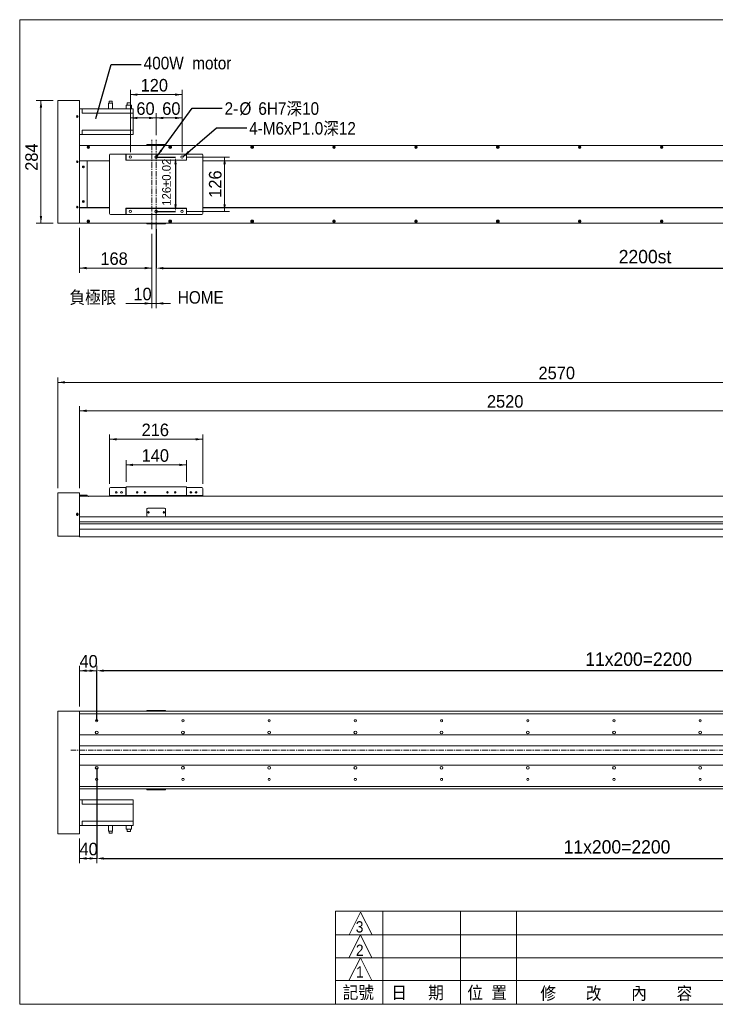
# Model space of a CAD drawing. Header units: millimetres. Extents: x 13 to 3253, y 11 to 2298.
# Tile 1 of 2: x 13 to 1627, y 15 to 2298. Entities that reach past the tile are written whole.
import ezdxf

# ---------------------------------------------------------------- set-up
doc = ezdxf.new("R2010")
doc.units = ezdxf.units.MM
doc.header["$PDSIZE"] = -1
doc.linetypes.add('CENTERX2', pattern=[20.32, 12.7, -2.54, 2.54, -2.54])
doc.layers.add('BORDER', color=7, linetype='Continuous', lineweight=0)
doc.styles.add('SLDTEXTSTYLE0', font='新細明體')
doc.styles.add('SLDTEXTSTYLE1', font='GOTHIC.TTF', dxfattribs={"width": 0.913})
doc.styles.get("Standard").update_dxf_attribs({"font": 'GOTHIC.TTF'})
doc.dimstyles.new('SLDDIMSTYLE0', dxfattribs={"dimtxt": 31.074761, "dimasz": 16.5, "dimexe": 0, "dimexo": 0.0625, "dimgap": 7.76869, "dimtad": 1, "dimtoh": 1, "dimdec": 3, "dimzin": 12, "dimdsep": 46, "dimtxsty": 'SLDTEXTSTYLE0', "dimsah": 1, "dimcen": 0.09, "dimadec": 0, "dimazin": 0, "dimtfac": 1, "dimtdec": 3, "dimtofl": 0, "dimtmove": 0, "dimatfit": 3, "dimfxl": 0, "dimtolj": 1, "dimtzin": 12, "dimarcsym": 0})
doc.dimstyles.new('SLDDIMSTYLE1', dxfattribs={"dimtxt": 5.5, "dimasz": 1.833333, "dimexe": 0, "dimexo": 0.0625, "dimgap": 1.375, "dimtad": 0, "dimtih": 1, "dimtoh": 1, "dimdec": 0, "dimzin": 0, "dimdsep": 46, "dimtxsty": 'Standard', "dimblk1": 'DOT', "dimblk2": 'DOT', "dimsah": 1, "dimcen": 0.09, "dimadec": 0, "dimazin": 0, "dimtfac": 1, "dimtdec": 0, "dimtofl": 0, "dimtmove": 0, "dimatfit": 3, "dimldrblk": 'DOT', "dimfxl": 0, "dimtolj": 1, "dimtzin": 0, "dimarcsym": 0})
doc.dimstyles.new('SLDDIMSTYLE2', dxfattribs={"dimtxt": 16.5, "dimasz": 16.5, "dimexe": 0, "dimexo": 0.0625, "dimgap": 4.125, "dimtad": 0, "dimtih": 1, "dimtoh": 1, "dimdec": 0, "dimzin": 0, "dimdsep": 46, "dimtxsty": 'Standard', "dimsah": 1, "dimcen": 0.09, "dimadec": 0, "dimazin": 0, "dimtfac": 1, "dimtdec": 0, "dimtofl": 0, "dimtmove": 0, "dimatfit": 3, "dimfxl": 0, "dimtolj": 1, "dimtzin": 0, "dimarcsym": 0})

# ---------------------------------------------------------------- blocks, each defined once
blk = doc.blocks.new('*D1')
at = {"layer": 'BORDER'}
for p, q in [((152, 1211.8), (152, 1402.2)), ((2672, 1204.7), (2672, 1402.2)), ((152, 1391.2), (2672, 1391.2))]:
    blk.add_line(p, q, dxfattribs=at)
for points in [[(152, 1391.2), (168.5, 1388.5), (168.5, 1394)], [(2672, 1391.2), (2655.5, 1394), (2655.5, 1388.5)]]:
    blk.add_solid(points, dxfattribs=at)
at = {"layer": 'BORDER', "insert": (1097.2, 1427.6), "char_height": 29.1, "attachment_point": 1, "style": 'SLDTEXTSTYLE0'}
blk.add_mtext('2520', dxfattribs=at)
blk = doc.blocks.new('*D2')
at = {"layer": 'BORDER'}
for p, q in [((102, 1211.8), (102, 1468.2)), ((2672, 1204.7), (2672, 1468.2)), ((102, 1457.2), (2672, 1457.2))]:
    blk.add_line(p, q, dxfattribs=at)
for points in [[(102, 1457.2), (118.5, 1454.5), (118.5, 1460)], [(2672, 1457.2), (2655.5, 1460), (2655.5, 1454.5)]]:
    blk.add_solid(points, dxfattribs=at)
at = {"layer": 'BORDER', "insert": (1216.8, 1493.6), "char_height": 29.1, "attachment_point": 1, "style": 'SLDTEXTSTYLE0'}
blk.add_mtext('2570', dxfattribs=at)
blk = doc.blocks.new('*D3')
at = {"layer": 'BORDER'}
for p, q in [((260, 1226.2), (260, 1276.9)), ((260, 1265.9), (400, 1265.9)), ((400, 1226.2), (400, 1276.9))]:
    blk.add_line(p, q, dxfattribs=at)
for points in [[(260, 1265.9), (276.5, 1263.1), (276.5, 1268.6)], [(400, 1265.9), (383.5, 1268.6), (383.5, 1263.1)]]:
    blk.add_solid(points, dxfattribs=at)
at = {"layer": 'BORDER', "insert": (296.1, 1302.2), "char_height": 29.1, "attachment_point": 1, "style": 'SLDTEXTSTYLE0'}
blk.add_mtext('140', dxfattribs=at)
blk = doc.blocks.new('*D4')
at = {"layer": 'BORDER'}
for p, q in [((222, 1222.2), (222, 1336.2)), ((222, 1325.2), (438, 1325.2)), ((438, 1222.2), (438, 1336.2))]:
    blk.add_line(p, q, dxfattribs=at)
for points in [[(222, 1325.2), (238.5, 1322.5), (238.5, 1328)], [(438, 1325.2), (421.5, 1328), (421.5, 1322.5)]]:
    blk.add_solid(points, dxfattribs=at)
at = {"layer": 'BORDER', "insert": (296.1, 1361.6), "char_height": 29.1, "attachment_point": 1, "style": 'SLDTEXTSTYLE0'}
blk.add_mtext('216', dxfattribs=at)
blk = doc.blocks.new('*D7')
at = {"layer": 'BORDER'}
for p, q in [((152, 1815.6), (152, 1711.3)), ((320, 1801.3), (320, 1711.3)), ((320, 1722.3), (152, 1722.3))]:
    blk.add_line(p, q, dxfattribs=at)
for points in [[(152, 1722.3), (168.5, 1719.5), (168.5, 1725)], [(320, 1722.3), (303.5, 1725), (303.5, 1719.5)]]:
    blk.add_solid(points, dxfattribs=at)
at = {"layer": 'BORDER', "insert": (200.5, 1758.6), "char_height": 29.1, "attachment_point": 1, "style": 'SLDTEXTSTYLE0'}
blk.add_mtext('168', dxfattribs=at)
blk = doc.blocks.new('*D8')
at = {"layer": 'BORDER'}
for p, q in [((320, 1801.3), (320, 1629.2)), ((330, 1801.5), (330, 1629.2)), ((320, 1640.2), (259.6, 1640.2)), ((330, 1640.2), (320, 1640.2)), ((330, 1640.2), (363, 1640.2))]:
    blk.add_line(p, q, dxfattribs=at)
for points in [[(320, 1640.2), (303.5, 1643), (303.5, 1637.5)], [(330, 1640.2), (346.5, 1637.5), (346.5, 1643)]]:
    blk.add_solid(points, dxfattribs=at)
at = {"layer": 'BORDER', "insert": (277.1, 1676.6), "char_height": 29.1, "attachment_point": 1, "style": 'SLDTEXTSTYLE0'}
blk.add_mtext('10', dxfattribs=at)
blk = doc.blocks.new('*D9')
at = {"layer": 'BORDER', "color": 0, "lineweight": -2}
for p, q in [((330, 1812.5), (330, 1722)), ((2530, 1812.2), (2530, 1722)), ((346.5, 1722), (2513.5, 1722))]:
    blk.add_line(p, q, dxfattribs=at)
at = {"layer": 'BORDER', "color": 0}
for points in [[(346.5, 1724.7), (346.5, 1719.2), (330, 1722)], [(2513.5, 1724.7), (2513.5, 1719.2), (2530, 1722)]]:
    blk.add_solid(points, dxfattribs=at)
at = {"layer": 'Defpoints', "color": 0}
for p in [(330, 1812.5), (2530, 1812.3), (2530, 1722)]:
    blk.add_point(p, dxfattribs=at)
at = {"layer": 'BORDER', "color": 0, "insert": (1402.9, 1764.3), "char_height": 31.07, "attachment_point": 1, "style": 'SLDTEXTSTYLE0'}
blk.add_mtext('\\A1;2200st', dxfattribs=at)
blk = doc.blocks.new('*D10')
at = {"layer": 'BORDER'}
for p, q in [((401, 1979.6), (499.7, 1979.6)), ((488.7, 1979.6), (488.7, 1853.6)), ((401, 1853.6), (499.7, 1853.6))]:
    blk.add_line(p, q, dxfattribs=at)
for points in [[(488.7, 1979.6), (485.9, 1963.1), (491.4, 1963.1)], [(488.7, 1853.6), (491.4, 1870.1), (485.9, 1870.1)]]:
    blk.add_solid(points, dxfattribs=at)
at = {"layer": 'BORDER', "insert": (452.3, 1885.1), "char_height": 29.1, "attachment_point": 1, "rotation": 90, "style": 'SLDTEXTSTYLE0'}
blk.add_mtext('126', dxfattribs=at)
blk = doc.blocks.new('*D11')
at = {"layer": 'BORDER', "color": 0, "lineweight": -2}
for p, q in [((330.1, 1979.6), (374.8, 1979.6)), ((374.8, 1963.1), (374.8, 1870.1)), ((330.1, 1853.6), (374.8, 1853.6))]:
    blk.add_line(p, q, dxfattribs=at)
at = {"layer": 'BORDER', "color": 0}
for points in [[(372.1, 1963.1), (377.6, 1963.1), (374.8, 1979.6)], [(372.1, 1870.1), (377.6, 1870.1), (374.8, 1853.6)]]:
    blk.add_solid(points, dxfattribs=at)
at = {"layer": 'Defpoints', "color": 0}
for p in [(330, 1979.6), (330, 1853.6), (374.8, 1853.6)]:
    blk.add_point(p, dxfattribs=at)
at = {"layer": 'BORDER', "color": 0, "insert": (343.8, 1866.8), "char_height": 31.075, "attachment_point": 1, "rotation": 90, "style": 'SLDTEXTSTYLE0'}
blk.add_mtext('\\A1;{\\H0.64361x;126%%P0.02}', dxfattribs=at)
blk = doc.blocks.new('*D12')
at = {"layer": 'BORDER'}
for p, q in [((91, 2110.6), (51.7, 2110.6)), ((62.7, 2110.6), (62.7, 1826.6)), ((91, 1826.6), (51.7, 1826.6))]:
    blk.add_line(p, q, dxfattribs=at)
for points in [[(62.7, 2110.6), (59.9, 2094.1), (65.4, 2094.1)], [(62.7, 1826.6), (65.4, 1843.1), (59.9, 1843.1)]]:
    blk.add_solid(points, dxfattribs=at)
at = {"layer": 'BORDER', "insert": (26.3, 1947.7), "char_height": 29.1, "attachment_point": 1, "rotation": 90, "style": 'SLDTEXTSTYLE0'}
blk.add_mtext('284', dxfattribs=at)
blk = doc.blocks.new('*D13')
at = {"layer": 'BORDER'}
for p, q in [((270, 1990.6), (270, 2135.3)), ((270, 2124.3), (390, 2124.3)), ((390, 1990.6), (390, 2135.3))]:
    blk.add_line(p, q, dxfattribs=at)
for points in [[(270, 2124.3), (286.5, 2121.6), (286.5, 2127.1)], [(390, 2124.3), (373.5, 2127.1), (373.5, 2121.6)]]:
    blk.add_solid(points, dxfattribs=at)
at = {"layer": 'BORDER', "insert": (293.8, 2160.7), "char_height": 29.1, "attachment_point": 1, "style": 'SLDTEXTSTYLE0'}
blk.add_mtext('120', dxfattribs=at)
blk = doc.blocks.new('*D14')
at = {"layer": 'BORDER'}
for p, q in [((270, 1990.6), (270, 2081.2)), ((330, 2030.2), (330, 2081.2)), ((330, 2070.2), (270, 2070.2))]:
    blk.add_line(p, q, dxfattribs=at)
for points in [[(270, 2070.2), (286.5, 2067.5), (286.5, 2073)], [(330, 2070.2), (313.5, 2073), (313.5, 2067.5)]]:
    blk.add_solid(points, dxfattribs=at)
at = {"layer": 'BORDER', "insert": (284, 2106.6), "char_height": 29.1, "attachment_point": 1, "style": 'SLDTEXTSTYLE0'}
blk.add_mtext('60', dxfattribs=at)
blk = doc.blocks.new('*D15')
at = {"layer": 'BORDER'}
for p, q in [((330, 2030.2), (330, 2081.2)), ((390, 1990.6), (390, 2081.2)), ((330, 2070.2), (390, 2070.2))]:
    blk.add_line(p, q, dxfattribs=at)
for points in [[(330, 2070.2), (346.5, 2067.5), (346.5, 2073)], [(390, 2070.2), (373.5, 2073), (373.5, 2067.5)]]:
    blk.add_solid(points, dxfattribs=at)
at = {"layer": 'BORDER', "insert": (344, 2106.6), "char_height": 29.1, "attachment_point": 1, "style": 'SLDTEXTSTYLE0'}
blk.add_mtext('60', dxfattribs=at)
blk = doc.blocks.new('_Dot')
at = {"color": 0, "linetype": 'ByBlock', "lineweight": -2}
blk.add_line((-0.5, 0), (-1, 0), dxfattribs=at)
at = {"color": 0, "linetype": 'ByBlock', "const_width": 0.5}
blk.add_lwpolyline([(-0.25, 0, 1), (0.25, 0, 1)], format="xyb", close=True, dxfattribs=at)
blk = doc.blocks.new('SW_NOTE_0')
at = {"layer": 'BORDER', "color": 0, "char_height": 29.1, "attachment_point": 1, "style": 'SLDTEXTSTYLE1'}
for s, insert in [('2-', (5.5, 13.5, 58.2)), ('%%c', (39.9, 13.5, 58.2)), ('6H7深10', (83.8, 13.5, 58.2))]:
    blk.add_mtext(s, dxfattribs=dict(at, insert=insert))
blk = doc.blocks.new('*D21')
at = {"layer": 'BORDER'}
for p, q in [((152, 705.6), (152, 799.6)), ((192, 683.6), (192, 799.6)), ((152, 788.6), (192, 788.6))]:
    blk.add_line(p, q, dxfattribs=at)
for points in [[(152, 788.6), (168.5, 785.9), (168.5, 791.4)], [(192, 788.6), (175.5, 791.4), (175.5, 785.9)]]:
    blk.add_solid(points, dxfattribs=at)
at = {"layer": 'BORDER', "insert": (152.1, 825), "char_height": 29.1, "attachment_point": 1, "style": 'SLDTEXTSTYLE0'}
blk.add_mtext('40', dxfattribs=at)
blk = doc.blocks.new('*D23')
at = {"layer": 'BORDER'}
for p, q in [((192, 552.6), (192, 342.3)), ((152, 399.6), (152, 342.3)), ((152, 353.3), (192, 353.3))]:
    blk.add_line(p, q, dxfattribs=at)
for points in [[(152, 353.3), (168.5, 350.6), (168.5, 356.1)], [(192, 353.3), (175.5, 356.1), (175.5, 350.6)]]:
    blk.add_solid(points, dxfattribs=at)
at = {"layer": 'BORDER', "insert": (152.1, 389.7), "char_height": 29.1, "attachment_point": 1, "style": 'SLDTEXTSTYLE0'}
blk.add_mtext('40', dxfattribs=at)
blk = doc.blocks.new('*D25')
at = {"layer": 'BORDER', "color": 0, "lineweight": -2}
for p, q in [((192, 672.6), (192, 788.6)), ((2375.5, 788.6), (208.5, 788.6)), ((2392, 672.6), (2392, 788.6))]:
    blk.add_line(p, q, dxfattribs=at)
at = {"layer": 'BORDER', "color": 0}
for points in [[(208.5, 791.4), (208.5, 785.9), (192, 788.6)], [(2375.5, 791.4), (2375.5, 785.9), (2392, 788.6)]]:
    blk.add_solid(points, dxfattribs=at)
at = {"layer": 'Defpoints', "color": 0}
for p in [(192, 788.6), (192, 672.6), (2392, 672.6)]:
    blk.add_point(p, dxfattribs=at)
at = {"layer": 'BORDER', "color": 0, "insert": (1325.2, 831), "char_height": 31.075, "attachment_point": 1, "style": 'SLDTEXTSTYLE0'}
blk.add_mtext('\\A1;11x200=2200', dxfattribs=at)
blk = doc.blocks.new('*D26')
at = {"layer": 'BORDER', "color": 0, "lineweight": -2}
for p, q in [((192, 563.5), (192, 353.3)), ((2392, 563.5), (2392, 353.3)), ((208.5, 353.3), (2375.5, 353.3))]:
    blk.add_line(p, q, dxfattribs=at)
at = {"layer": 'BORDER', "color": 0}
for points in [[(208.5, 356.1), (208.5, 350.6), (192, 353.3)], [(2375.5, 356.1), (2375.5, 350.6), (2392, 353.3)]]:
    blk.add_solid(points, dxfattribs=at)
at = {"layer": 'Defpoints', "color": 0}
for p in [(192, 563.6), (2392, 563.6), (2392, 353.3)]:
    blk.add_point(p, dxfattribs=at)
at = {"layer": 'BORDER', "color": 0, "insert": (1275.2, 395.7), "char_height": 31.075, "attachment_point": 1, "style": 'SLDTEXTSTYLE0'}
blk.add_mtext('\\A1;11x200=2200', dxfattribs=at)

msp = doc.modelspace()

# ---------------------------------------------------------------- linework, layer by layer
at = {"color": 7, "linetype": 'Continuous', "lineweight": 15}
for p, q in [((152.0012, 2110.6195), (102.0012, 2110.6195)), ((102.0012, 2110.6195), (102.0012, 1826.6195)), ((152.0012, 2110.6195), (152.0012, 1826.6195)), ((219.0012, 2104.4195), (229.0012, 2104.4195)), ((219.0012, 2104.4195), (219.0012, 2091.6195)), ((220.5012, 2109.4195), (220.5012, 2104.4195)), ((220.5012, 2109.4195), (227.5012, 2109.4195)), ((227.5012, 2104.4195), (227.5012, 2109.4195)), ((229.0012, 2104.4195), (229.0012, 2091.6195)), ((262.5012, 2105.0195), (262.5012, 2100.0195)), ((262.5012, 2105.0195), (270.5012, 2105.0195)), ((270.5012, 2100.0195), (270.5012, 2105.0195)), ((152.0012, 2091.6195), (158.5012, 2091.6195)), ((158.5012, 2091.6195), (158.5012, 2086.6195)), ((158.5012, 2091.6195), (276.5012, 2091.6195)), ((158.5012, 2086.6195), (158.5012, 2081.6195)), ((158.5012, 2081.6195), (276.5012, 2081.6195)), ((260.5012, 2100.0195), (272.5012, 2100.0195)), ((260.5012, 2100.0195), (260.5012, 2091.6195)), ((272.5012, 2100.0195), (272.5012, 2091.6195)), ((276.5012, 2091.6195), (276.5012, 2086.6195)), ((276.5012, 2086.6195), (276.5012, 2081.6195)), ((276.5012, 2041.6195), (276.5012, 2081.6195)), ((158.5012, 2041.6195), (276.5012, 2041.6195)), ((158.5012, 2036.6195), (158.5012, 2041.6195)), ((158.5012, 2036.6195), (158.5012, 2031.6195)), ((276.5012, 2036.6195), (276.5012, 2041.6195)), ((276.5012, 2031.6195), (276.5012, 2036.6195)), ((158.5012, 2031.6195), (152.0012, 2031.6195)), ((158.5012, 2031.6195), (276.5012, 2031.6195)), ((152.0012, 2006.6195), (152.2512, 2006.6195)), ((152.0012, 2000.6195), (152.2512, 2000.6195)), ((152.0012, 1998.6195), (152.2512, 1998.6195)), ((2662.7512, 2006.6195), (152.2512, 2006.6195)), ((152.2512, 2006.6195), (152.2512, 2003.6195)), ((152.2512, 2003.6195), (152.2512, 1971.1195)), ((224.0012, 1986.6195), (259.8012, 1986.6195)), ((259.8012, 1986.6195), (259.8012, 1984.6195)), ((260.0012, 1986.6195), (400.0012, 1986.6195)), ((260.0012, 1986.6195), (260.0012, 1972.6195)), ((308.5012, 2006.6195), (308.5012, 2008.6195)), ((310.5012, 2008.6195), (308.5012, 2008.6195)), ((349.5012, 2008.6195), (310.5012, 2008.6195)), ((351.5012, 2008.6195), (349.5012, 2008.6195)), ((351.5012, 2006.6195), (351.5012, 2008.6195)), ((400.0012, 1986.6195), (400.0012, 1972.6195)), ((400.2012, 1986.6195), (436.0012, 1986.6195)), ((400.2012, 1984.6195), (400.2012, 1986.6195)), ((152.0012, 1985.6195), (152.2512, 1985.6195)), ((152.672, 1970.6195), (152.0012, 1970.6195)), ((152.2512, 1971.1195), (222.0012, 1971.1195)), ((152.2512, 1970.6195), (152.2512, 1971.1195)), ((153.5012, 1970.8695), (168.5012, 1970.8695)), ((222.0012, 1970.6195), (169.3303, 1970.6195)), ((170.0012, 1969.3695), (170.0012, 1863.8695)), ((222.0012, 1848.6195), (222.0012, 1984.6195)), ((259.8012, 1984.6195), (259.8012, 1972.5195)), ((259.8012, 1972.5195), (400.2012, 1972.5195)), ((260.0012, 1972.6195), (400.0012, 1972.6195)), ((400.0012, 1981.1195), (400.2012, 1981.1195)), ((400.0012, 1972.6195), (400.0012, 1972.5195)), ((400.2012, 1972.5195), (400.2012, 1984.6195)), ((438.0012, 1984.6195), (438.0012, 1848.6195)), ((438.0012, 1971.1195), (2662.7511, 1971.1195)), ((2653.6721, 1970.6195), (438.0012, 1970.6195)), ((152.672, 1862.6195), (152.0012, 1862.6195)), ((152.2512, 1862.6195), (152.2512, 1862.1195)), ((222.0012, 1862.1195), (152.2512, 1862.1195)), ((152.2512, 1829.6195), (152.2512, 1862.1195)), ((153.5012, 1862.3695), (168.5012, 1862.3695)), ((222.0012, 1862.6195), (169.3303, 1862.6195)), ((400.2012, 1860.7195), (259.8012, 1860.7195)), ((259.8012, 1860.7195), (259.8012, 1848.6195)), ((260.0012, 1860.6195), (260.0012, 1846.6195)), ((260.0012, 1860.6195), (400.0012, 1860.6195)), ((400.0012, 1860.7195), (400.0012, 1860.6195)), ((400.0012, 1860.6195), (400.0012, 1846.6195)), ((400.2012, 1852.1195), (400.0012, 1852.1195)), ((400.2012, 1848.6195), (400.2012, 1860.7195)), ((2653.6721, 1862.6195), (438.0012, 1862.6195)), ((2662.7511, 1862.1195), (438.0012, 1862.1195)), ((152.0012, 1826.6195), (102.0012, 1826.6195)), ((152.2512, 1847.6195), (152.0012, 1847.6195)), ((152.0012, 1834.6195), (152.2512, 1834.6195)), ((152.0012, 1832.6195), (152.2512, 1832.6195)), ((152.2512, 1826.6195), (152.0012, 1826.6195)), ((152.2512, 1826.6195), (152.2512, 1829.6195)), ((152.2512, 1826.6195), (2662.7512, 1826.6195)), ((259.8012, 1846.6195), (224.0012, 1846.6195)), ((259.8012, 1848.6195), (259.8012, 1846.6195)), ((260.0012, 1846.6195), (400.0012, 1846.6195)), ((308.5012, 1826.6195), (308.5012, 1824.6195)), ((351.5012, 1826.6195), (351.5012, 1824.6195)), ((400.2012, 1846.6195), (400.2012, 1848.6195)), ((436.0012, 1846.6195), (400.2012, 1846.6195)), ((308.5012, 1824.6195), (310.5012, 1824.6195)), ((310.5012, 1824.6195), (349.5012, 1824.6195)), ((349.5012, 1824.6195), (351.5012, 1824.6195)), ((222.0012, 1195.2054), (222.0012, 1211.2054)), ((224.0012, 1213.2054), (259.8012, 1213.2054)), ((259.8012, 1213.2054), (259.8012, 1211.2054)), ((260.0012, 1213.2054), (259.8012, 1213.2054)), ((259.8012, 1211.7054), (260.0012, 1211.7054)), ((259.8012, 1195.2054), (259.8012, 1211.2054)), ((260.0012, 1215.2054), (260.0012, 1195.2054)), ((260.0012, 1215.2054), (400.0012, 1215.2054)), ((400.0012, 1215.2054), (400.0012, 1195.2054)), ((400.2012, 1213.2054), (400.0012, 1213.2054)), ((400.2012, 1211.7054), (400.0012, 1211.7054)), ((400.2012, 1213.2054), (436.0012, 1213.2054)), ((400.2012, 1211.2054), (400.2012, 1213.2054)), ((400.2012, 1211.2054), (400.2012, 1195.2054)), ((438.0012, 1211.2054), (438.0012, 1195.2054)), ((152.0012, 1200.8054), (102.0012, 1200.8054)), ((102.0012, 1200.8054), (102.0012, 1100.8054)), ((152.0012, 1200.8054), (152.0012, 1100.8054)), ((152.0012, 1195.6554), (153.5012, 1195.6554)), ((152.2512, 1193.6554), (152.0012, 1193.6554)), ((152.2512, 1193.5054), (152.0012, 1193.5054)), ((152.2512, 1190.7054), (152.2512, 1193.7054)), ((152.2512, 1193.7054), (169.6728, 1193.7054)), ((152.2512, 1145.7054), (152.2512, 1190.7054)), ((153.5012, 1195.6554), (168.5012, 1195.6554)), ((168.5012, 1195.6554), (170.0012, 1195.6554)), ((169.5012, 1193.7054), (175.5012, 1193.7054)), ((170.0012, 1195.6554), (170.0012, 1193.7054)), ((175.3296, 1193.7054), (359.6728, 1193.7054)), ((222.0012, 1195.2054), (222.0012, 1195.7054)), ((224.0012, 1195.2054), (222.0012, 1195.2054)), ((259.8012, 1195.2054), (224.0012, 1195.2054)), ((260.0012, 1195.2054), (400.0012, 1195.2054)), ((275.0012, 1195.2054), (275.0012, 1193.7054)), ((359.5012, 1193.7054), (365.5012, 1193.7054)), ((365.3296, 1193.7054), (549.6727, 1193.7054)), ((385.0012, 1193.7054), (385.0012, 1195.2054)), ((388.3086, 1194.9189), (388.5491, 1195.2054)), ((389.0747, 1194.2761), (389.7548, 1193.7054)), ((392.0884, 1193.7054), (390.3007, 1195.2054)), ((400.0012, 1208.7054), (400.2012, 1208.7054)), ((400.2012, 1195.7054), (400.0012, 1195.7054)), ((436.0012, 1195.2054), (400.2012, 1195.2054)), ((421.7738, 1195.2054), (422.4537, 1194.7694)), ((438.0012, 1195.2054), (436.0012, 1195.2054)), ((438.0012, 1195.2054), (438.0012, 1195.7054)), ((549.5012, 1193.7054), (555.5012, 1193.7054)), ((555.3296, 1193.7054), (739.6728, 1193.7054)), ((739.5012, 1193.7054), (745.5012, 1193.7054)), ((745.3296, 1193.7054), (929.6727, 1193.7054)), ((929.5012, 1193.7054), (935.5012, 1193.7054)), ((935.3296, 1193.7054), (1119.6728, 1193.7054)), ((1119.5012, 1193.7054), (1125.5012, 1193.7054)), ((1125.3296, 1193.7054), (1309.6728, 1193.7054)), ((1309.5012, 1193.7054), (1315.5012, 1193.7054)), ((1315.3296, 1193.7054), (1499.6728, 1193.7054)), ((1499.5012, 1193.7054), (1505.5012, 1193.7054)), ((1505.3296, 1193.7054), (1689.6727, 1193.7054)), ((152.2512, 1178.2054), (152.0012, 1178.2054)), ((152.2512, 1175.7054), (152.0012, 1175.7054)), ((310.5012, 1165.7054), (349.5012, 1165.7054)), ((145.0012, 1150.2054), (145.0012, 1152.2054)), ((149.0012, 1152.2054), (149.0012, 1150.2054)), ((152.0012, 1148.2054), (152.2512, 1148.2054)), ((310.5012, 1145.7054), (152.0012, 1145.7054)), ((152.0012, 1145.7054), (152.0012, 1134.2054)), ((152.2512, 1145.7054), (310.5012, 1145.7054)), ((308.5012, 1147.7054), (308.5012, 1163.7054)), ((349.5012, 1145.7054), (310.5012, 1145.7054)), ((312.0012, 1157.0054), (312.0012, 1154.4054)), ((312.5012, 1156.9054), (312.5012, 1154.5054)), ((347.5012, 1156.9054), (347.5012, 1154.5054)), ((348.0012, 1157.0054), (348.0012, 1154.4054)), ((349.5012, 1145.7054), (2660.7512, 1145.7054)), ((2652.0013, 1145.7054), (349.5012, 1145.7054)), ((351.5012, 1163.7054), (351.5012, 1147.7054)), ((2652.0013, 1134.2054), (152.0012, 1134.2054)), ((2652.0013, 1129.2054), (152.0012, 1129.2054)), ((152.0012, 1129.2054), (152.0012, 1116.7054)), ((152.0012, 1100.8054), (102.0012, 1100.8054)), ((2652.0013, 1116.7054), (152.0012, 1116.7054)), ((152.0012, 1100.8054), (152.0012, 1098.7054)), ((152.0012, 1098.7054), (2652.0012, 1098.7054)), ((152.0012, 694.5822), (102.0012, 694.5822)), ((102.0012, 694.5822), (102.0012, 410.5822)), ((152.0012, 694.5822), (152.0012, 690.7387)), ((2652.0013, 694.5822), (152.0012, 694.5822)), ((152.0012, 690.7387), (152.0012, 688.6646)), ((152.0012, 688.6646), (2652.0012, 688.6646)), ((152.0012, 639.5822), (152.0012, 688.6646)), ((308.5012, 694.5822), (308.5012, 696.5822)), ((310.5012, 696.5822), (308.5012, 696.5822)), ((349.5012, 696.5822), (310.5012, 696.5822)), ((351.5012, 696.5822), (349.5012, 696.5822)), ((351.5012, 694.5822), (351.5012, 696.5822)), ((2652.0012, 639.5822), (152.0012, 639.5822)), ((152.0012, 639.5822), (152.0012, 637.5822)), ((390.7512, 642.5822), (393.2512, 642.5822)), ((152.0012, 637.5822), (152.0012, 616.5822)), ((152.0012, 616.5822), (152.0012, 614.5822)), ((2652.0012, 614.5822), (152.0012, 614.5822)), ((152.0012, 594.5822), (152.0012, 614.5822)), ((2652.0012, 594.5822), (152.0012, 594.5822)), ((152.0012, 594.5822), (152.0012, 592.5822)), ((152.0012, 592.5822), (152.0012, 571.5822)), ((152.0012, 571.5822), (152.0012, 569.5822)), ((2652.0012, 569.5822), (152.0012, 569.5822)), ((152.0012, 520.4997), (152.0012, 569.5822)), ((390.7512, 566.5822), (393.2512, 566.5822)), ((2652.0012, 520.4997), (152.0012, 520.4997)), ((152.0012, 520.4997), (152.0012, 518.4257)), ((152.0012, 518.4257), (152.0012, 410.5822)), ((2652.0013, 514.5822), (152.0012, 514.5822)), ((308.5012, 514.5822), (308.5012, 512.5822)), ((308.5012, 512.5822), (310.5012, 512.5822)), ((310.5012, 512.5822), (349.5012, 512.5822)), ((349.5012, 512.5822), (351.5012, 512.5822)), ((351.5012, 514.5822), (351.5012, 512.5822)), ((152.0012, 489.5822), (158.5012, 489.5822)), ((158.5012, 489.5822), (158.5012, 484.5822)), ((158.5012, 489.5822), (276.5012, 489.5822)), ((158.5012, 484.5822), (158.5012, 479.5822)), ((158.5012, 479.5822), (276.5012, 479.5822)), ((276.5012, 489.5822), (276.5012, 484.5822)), ((276.5012, 484.5822), (276.5012, 479.5822)), ((276.5012, 439.5822), (276.5012, 479.5822)), ((158.5012, 439.5822), (276.5012, 439.5822)), ((158.5012, 434.5822), (158.5012, 439.5822)), ((158.5012, 434.5822), (158.5012, 429.5822)), ((276.5012, 434.5822), (276.5012, 439.5822)), ((276.5012, 429.5822), (276.5012, 434.5822)), ((158.5012, 429.5822), (152.0012, 429.5822)), ((158.5012, 429.5822), (276.5012, 429.5822)), ((219.0012, 416.7822), (219.0012, 429.5822)), ((229.0012, 416.7822), (219.0012, 416.7822)), ((220.5012, 416.7822), (220.5012, 411.7822)), ((224.0012, 411.7822), (220.5012, 411.7822)), ((227.5012, 411.7822), (224.0012, 411.7822)), ((227.5012, 411.7822), (227.5012, 416.7822)), ((229.0012, 416.7822), (229.0012, 429.5822)), ((260.5012, 421.1822), (260.5012, 429.5822)), ((272.5012, 421.1822), (260.5012, 421.1822)), ((262.5012, 421.1822), (262.5012, 416.1822)), ((266.5012, 416.1822), (262.5012, 416.1822)), ((270.5012, 416.1822), (266.5012, 416.1822)), ((270.5012, 416.1822), (270.5012, 421.1822)), ((272.5012, 421.1822), (272.5012, 429.5822)), ((152.0012, 410.5822), (102.0012, 410.5822))]:
    msp.add_line(p, q, dxfattribs=at)
at = {"color": 7, "linetype": 'Continuous', "lineweight": 15, "flags": 128}
for points in [[(175.3296, 1193.7054), (174.9097, 1193.5999), (174.3029, 1193.3594), (173.4315, 1193.0654), (172.6451, 1192.9446), (171.839, 1193.0055), (170.9691, 1193.2561), (170.2409, 1193.5434), (169.7823, 1193.6934), (169.6728, 1193.7054)], [(365.3296, 1193.7054), (365.0197, 1193.6385), (364.5147, 1193.4444), (363.7395, 1193.1546), (362.9146, 1192.9668), (362.0293, 1192.9743), (361.3126, 1193.1389), (360.5768, 1193.4084), (359.8933, 1193.6663), (359.6728, 1193.7054)], [(389.0747, 1194.2761), (388.9252, 1194.4015), (388.7815, 1194.5221), (388.6491, 1194.6332), (388.533, 1194.7306), (388.4377, 1194.8105), (388.367, 1194.8699), (388.3234, 1194.9065), (388.3086, 1194.9189)], [(555.3296, 1193.7054), (555.0197, 1193.6385), (554.5147, 1193.4444), (553.7395, 1193.1546), (552.9146, 1192.9668), (552.0293, 1192.9743), (551.3126, 1193.1389), (550.5768, 1193.4084), (549.8933, 1193.6663), (549.6727, 1193.7054)], [(745.3296, 1193.7054), (745.0197, 1193.6385), (744.5147, 1193.4444), (743.7395, 1193.1546), (742.9146, 1192.9668), (742.0293, 1192.9743), (741.3126, 1193.1389), (740.5768, 1193.4084), (739.8933, 1193.6663), (739.6728, 1193.7054)], [(935.3296, 1193.7054), (935.0197, 1193.6385), (934.5147, 1193.4444), (933.7395, 1193.1546), (932.9146, 1192.9668), (932.0293, 1192.9743), (931.3126, 1193.1389), (930.5768, 1193.4084), (929.8933, 1193.6663), (929.6727, 1193.7054)], [(1125.3296, 1193.7054), (1125.0197, 1193.6385), (1124.5147, 1193.4444), (1123.7395, 1193.1546), (1122.9146, 1192.9668), (1122.0293, 1192.9743), (1121.3126, 1193.1389), (1120.5769, 1193.4084), (1119.8933, 1193.6663), (1119.6728, 1193.7054)], [(1315.3296, 1193.7054), (1315.0197, 1193.6385), (1314.5147, 1193.4444), (1313.7395, 1193.1546), (1312.9146, 1192.9668), (1312.0293, 1192.9743), (1311.3126, 1193.1389), (1310.5769, 1193.4084), (1309.8933, 1193.6663), (1309.6728, 1193.7054)], [(1505.3296, 1193.7054), (1505.0197, 1193.6385), (1504.5147, 1193.4444), (1503.7395, 1193.1546), (1502.9146, 1192.9668), (1502.0293, 1192.9743), (1501.3126, 1193.1389), (1500.5769, 1193.4084), (1499.8933, 1193.6663), (1499.6728, 1193.7054)]]:
    msp.add_lwpolyline(points, dxfattribs=at)
at = {"color": 7, "linetype": 'Continuous', "lineweight": 15}
for centre, radius in [((147.0012, 2073.6195), 2), ((147.0012, 2073.6195), 1.3), ((172.5012, 2002.6195), 1.75), ((172.5012, 2002.6195), 1.3), ((362.5012, 2002.6195), 1.75), ((362.5012, 2002.6195), 1.3), ((552.5012, 2002.6195), 1.75), ((552.5012, 2002.6195), 1.3), ((742.5012, 2002.6195), 1.75), ((742.5012, 2002.6195), 1.3), ((932.5012, 2002.6195), 1.75), ((932.5012, 2002.6195), 1.3), ((1122.5012, 2002.6195), 1.75), ((1122.5012, 2002.6195), 1.3), ((1312.5012, 2002.6195), 1.75), ((1312.5012, 2002.6195), 1.3), ((1502.5012, 2002.6195), 1.75), ((1502.5012, 2002.6195), 1.3), ((147.0012, 1968.6195), 2), ((147.0012, 1968.6195), 1.3), ((270.0012, 1979.6195), 2.6), ((330.0012, 1979.6195), 3), ((390.0012, 1979.6195), 2.6), ((161.0012, 1956.6195), 2.25), ((161.0012, 1956.6195), 1.65), ((161.0012, 1876.6195), 2.25), ((161.0012, 1876.6195), 1.65), ((147.0012, 1863.6195), 2), ((147.0012, 1863.6195), 1.3), ((270.0012, 1853.6195), 2.6), ((330.0012, 1853.6195), 3), ((390.0012, 1853.6195), 2.6), ((172.5012, 1830.6195), 1.75), ((172.5012, 1830.6195), 1.3), ((362.5012, 1830.6195), 1.75), ((362.5012, 1830.6195), 1.3), ((552.5012, 1830.6195), 1.75), ((552.5012, 1830.6195), 1.3), ((742.5012, 1830.6195), 1.75), ((742.5012, 1830.6195), 1.3), ((932.5012, 1830.6195), 1.75), ((932.5012, 1830.6195), 1.3), ((1122.5012, 1830.6195), 1.75), ((1122.5012, 1830.6195), 1.3), ((1312.5012, 1830.6195), 1.75), ((1312.5012, 1830.6195), 1.3), ((1502.5012, 1830.6195), 1.75), ((1502.5012, 1830.6195), 1.3), ((237.5012, 1202.2054), 2), ((249.5012, 1202.2054), 2), ((286.0012, 1202.2054), 1.65), ((304.0012, 1202.2054), 1.65), ((356.0012, 1202.2054), 1.65), ((374.0012, 1202.2054), 1.65), ((410.5012, 1202.2054), 2), ((410.5012, 1202.2054), 1.3), ((422.5012, 1202.2054), 2), ((422.5012, 1202.2054), 1.3), ((147.0012, 1151.2054), 1.3), ((312.0012, 1155.7054), 1.75), ((312.0012, 1155.7054), 1.3), ((348.0012, 1155.7054), 1.75), ((348.0012, 1155.7054), 1.3), ((192.0012, 672.5822), 2.5), ((392.0012, 672.5822), 2.5), ((592.0012, 672.5822), 2.5), ((792.0012, 672.5822), 2.5), ((992.0012, 672.5822), 2.5), ((1192.0012, 672.5822), 2.5), ((1392.0012, 672.5822), 2.5), ((1592.0012, 672.5822), 2.5), ((192.0012, 645.5822), 3.25), ((392.0012, 645.5822), 3.25), ((592.0012, 645.5822), 3.25), ((792.0012, 645.5822), 3.25), ((992.0012, 645.5822), 3.25), ((1192.0012, 645.5822), 3.25), ((1392.0012, 645.5822), 3.25), ((1592.0012, 645.5822), 3.25), ((192.0012, 563.5822), 3.25), ((392.0012, 563.5822), 3.25), ((592.0012, 563.5822), 3.25), ((792.0012, 563.5822), 3.25), ((992.0012, 563.5822), 3.25), ((1192.0012, 563.5822), 3.25), ((1392.0012, 563.5822), 3.25), ((1592.0012, 563.5822), 3.25), ((192.0012, 536.5822), 2.5), ((392.0012, 536.5822), 2.5), ((592.0012, 536.5822), 2.5), ((792.0012, 536.5822), 2.5), ((992.0012, 536.5822), 2.5), ((1192.0012, 536.5822), 2.5), ((1392.0012, 536.5822), 2.5), ((1592.0012, 536.5822), 2.5)]:
    msp.add_circle(centre, radius, dxfattribs=at)
for centre, radius, start, end in [((172.5012, 2002.6195), 3, 160.5287794, 19.4712206), ((172.5012, 2002.6195), 3, 19.4712717, 160.5287283), ((224.0012, 1984.6195), 2, 90, 180), ((362.5012, 2002.6195), 3, 160.5287794, 19.4712206), ((362.5012, 2002.6195), 3, 19.4710961, 160.5289039), ((436.0012, 1984.6195), 2, 0, 90), ((552.5012, 2002.6195), 3, 160.5287794, 19.4712206), ((552.5012, 2002.6195), 3, 19.4713656, 160.5286344), ((742.5012, 2002.6195), 3, 160.5287794, 19.4712206), ((742.5012, 2002.6195), 3, 19.4713104, 160.5286896), ((932.5012, 2002.6195), 3, 160.5287794, 19.4712206), ((932.5012, 2002.6195), 3, 19.4715676, 160.5284324), ((1122.5012, 2002.6195), 3, 160.5287794, 19.4712206), ((1122.5012, 2002.6195), 3, 19.4710961, 160.5289039), ((1312.5012, 2002.6195), 3, 160.5287794, 19.4712206), ((1312.5012, 2002.6195), 3, 19.4710961, 160.5289039), ((1502.5012, 2002.6195), 3, 160.5287794, 19.4712206), ((1502.5012, 2002.6195), 3, 19.4710961, 160.5289039), ((153.5012, 1969.3695), 1.5, 90, 180), ((168.5012, 1969.3695), 1.5, 0, 90), ((272.0012, 1969.6195), 3, 75.1648884, 90), ((278.5012, 1969.6195), 3, 75.1648884, 90), ((381.5012, 1969.6195), 3, 90, 104.8351116), ((388.0012, 1969.6195), 3, 90, 104.8351116), ((403.0012, 1982.1195), 3, 158.9605302, 180), ((153.5012, 1863.8695), 1.5, 180, 270), ((168.5012, 1863.8695), 1.5, 270, 0), ((272.0012, 1863.6195), 3, 270, 284.8351116), ((278.5012, 1863.6195), 3, 270, 284.8351116), ((381.5012, 1863.6195), 3, 255.1648884, 270), ((388.0012, 1863.6195), 3, 255.1648884, 270), ((403.0012, 1851.1195), 3, 180, 201.0394698), ((172.5012, 1830.6195), 3, 340.5287794, 199.4712206), ((172.5012, 1830.6195), 3, 199.471181, 340.528819), ((224.0012, 1848.6195), 2, 180, 270), ((362.5012, 1830.6195), 3, 340.5287794, 199.4712206), ((362.5012, 1830.6195), 3, 199.4709358, 340.5290642), ((436.0012, 1848.6195), 2, 270, 0), ((552.5012, 1830.6195), 3, 340.5287794, 199.4712206), ((552.5012, 1830.6195), 3, 199.4712437, 340.5287563), ((742.5012, 1830.6195), 3, 340.5287794, 199.4712206), ((742.5012, 1830.6195), 3, 199.47115, 340.52885), ((932.5012, 1830.6195), 3, 340.5287794, 199.4712206), ((932.5012, 1830.6195), 3, 199.4713643, 340.5286357), ((1122.5012, 1830.6195), 3, 340.5287794, 199.4712206), ((1122.5012, 1830.6195), 3, 199.4709358, 340.5290642), ((1312.5012, 1830.6195), 3, 340.5287794, 199.4712206), ((1312.5012, 1830.6195), 3, 199.4709358, 340.5290642), ((1502.5012, 1830.6195), 3, 340.5287794, 199.4712206), ((1502.5012, 1830.6195), 3, 199.4709358, 340.5290642), ((224.0012, 1211.2054), 2, 90, 180), ((436.0012, 1211.2054), 2, 0, 90), ((155.0012, 1190.2054), 3, 156.4435357, 180), ((381.0012, 1196.7054), 4.6, 330.4081542, 340.9685591), ((381.0012, 1196.7054), 6, 330, 345.5224878), ((427.9446, 1197.1882), 6, 199.2966361, 215.4828314), ((427.9446, 1197.1882), 4.6, 205.5331636, 229.2109931), ((427.9446, 1197.1882), 2.6, 229.6937392, 310.3062608), ((427.9446, 1197.1882), 2.5, 232.4763087, 307.5236913), ((427.9446, 1197.1882), 4.6, 310.7890069, 334.4668364), ((427.9446, 1197.1882), 6, 324.5171686, 340.7033639), ((310.5012, 1163.7054), 2, 90, 180), ((349.5012, 1163.7054), 2, 0, 90), ((147.0012, 1152.2054), 2, 0, 180), ((147.0012, 1150.2054), 2, 180, 0), ((310.5012, 1147.7054), 2, 180, 270), ((349.5012, 1147.7054), 2, 270, 0)]:
    msp.add_arc(centre, radius, start, end, dxfattribs=at)
at = {"layer": 'BORDER', "color": 7}
for p, q in [((3253.3643, 2298.1081), (13.3071, 2298.1081)), ((13.3071, 2298.1081), (13.3071, 15.1422)), ((745.7245, 230.993), (1933.7245, 230.993)), ((804.1806, 228.9184), (777.7179, 175.993)), ((830.6433, 175.993), (804.1806, 228.9184)), ((745.7245, 175.993), (1933.7245, 175.993)), ((803.6373, 175.993), (777.1746, 123.0676)), ((777.7179, 175.993), (830.6433, 175.993)), ((830.1, 123.0676), (803.6373, 175.993)), ((745.7245, 123.0676), (1933.7245, 123.0676)), ((803.6373, 123.0676), (777.1746, 70.1422)), ((777.1746, 123.0676), (830.1, 123.0676)), ((830.1, 70.1422), (803.6373, 123.0676)), ((745.7245, 70.1422), (1933.7245, 70.1422)), ((777.1746, 70.1422), (830.1, 70.1422)), ((13.3071, 15.1422), (3253.3643, 15.1422))]:
    msp.add_line(p, q, dxfattribs=at)
at = {"layer": 'BORDER', "linetype": 'CENTERX2', "lineweight": 0}
for p, q in [((320.0012, 1812.5429), (320.0012, 2019.2342)), ((330.0012, 1812.5429), (330.0012, 2019.2342)), ((2704.2766, 604.5822), (132.0012, 604.5822))]:
    msp.add_line(p, q, dxfattribs=at)
at = {"layer": 'BORDER'}
for p, q in [((745.7245, 230.993), (745.7245, 15.1422)), ((855.7245, 230.993), (855.7245, 15.1422)), ((1035.7374, 230.993), (1035.7374, 15.1422)), ((1165.606, 230.993), (1165.606, 15.1422))]:
    msp.add_line(p, q, dxfattribs=at)

# ---------------------------------------------------------------- block references
msp.add_blockref('SW_NOTE_0', (483.1626, 2093.1417), dxfattribs=at)

# ---------------------------------------------------------------- texts
at = {"layer": 'BORDER', "attachment_point": 1, "style": 'SLDTEXTSTYLE1'}
for s, insert, char_height in [('400W  motor', (301.0091, 2212.0489, 24.25), 29.104167), ('4-M6xP1.0深12', (545.6064, 2060.8567, 58.25), 29.104167), ('負極限', (128.7181, 1668.8267), 29.10417), ('HOME', (380.1213, 1668.8267), 29.10417), ('3', (792.8893, 207.8049), 26.1938), ('2', (793.2415, 153.5559), 26.1938), ('1', (793.6502, 103.0977), 26.1938), ('記號', (762.7902, 57.0887), 29.10417), ('日     期', (875.4086, 56.7138), 29.10417), ('位  置', (1051.5302, 56.7244), 29.10417), ('修       改       內       容', (1221.1824, 55.1374), 29.104167)]:
    msp.add_mtext(s, dxfattribs=dict(at, insert=insert, char_height=char_height))

# ---------------------------------------------------------------- dimensions: what is measured, and where the dimension line sits
at = {"layer": 'BORDER'}
for base, p1, p2, picture, middle in [((390.0012, 2124.3144), (270.0012, 1979.6195), (390.0012, 1979.6195), '*D13', (321.0878, 2124.3144)), ((270.0012, 2070.2429), (330.0012, 2019.2342), (270.0012, 1979.6195), '*D14', (302.1736, 2070.2429)), ((390.0012, 2070.2429), (330.0012, 2019.2342), (390.0012, 1979.6195), '*D15', (362.164, 2070.2429)), ((152.0012, 1722.2656), (320.0012, 1812.2641), (152.0012, 1826.6195), '*D7', (227.8547, 1722.2656)), ((320.0012, 1640.2202), (330.0012, 1812.5429), (320.0012, 1812.2641), '*D8', (295.317, 1640.2202)), ((2672.0012, 1457.2054), (102.0012, 1200.8054), (2672.0012, 1193.7054), '*D2', (1253.264, 1457.2054)), ((2672.0012, 1391.2054), (152.0012, 1200.8054), (2672.0012, 1193.7054), '*D1', (1133.6669, 1391.2054)), ((438.0012, 1325.2054), (222.0012, 1211.2054), (438.0012, 1211.2054), '*D4', (323.4709, 1325.2054)), ((400.0012, 1265.8818), (260.0012, 1215.2054), (400.0012, 1215.2054), '*D3', (323.4709, 1265.8818)), ((192.0012, 788.64), (152.0012, 694.5822), (192.0012, 672.5822), '*D21', (170.3348, 788.64)), ((192.0012, 353.306), (152.0012, 410.5822), (192.0012, 563.5822), '*D23', (170.3348, 353.306))]:
    dim = msp.add_linear_dim(base=base, p1=p1, p2=p2, dimstyle='SLDDIMSTYLE0', dxfattribs=at)
    dim.commit()
    dim.dimension.update_dxf_attribs({"geometry": picture, "text_midpoint": middle, "dimtype": 160})
for base, p1, p2, picture, middle in [((62.6848, 1826.6195), (102.0012, 2110.6195), (102.0012, 1826.6195), '*D12', (62.6848, 1975.0509)), ((488.6652, 1853.6195), (390.0012, 1979.6195), (390.0012, 1853.6195), '*D10', (488.6652, 1912.3878))]:
    dim = msp.add_linear_dim(base=base, p1=p1, p2=p2, angle=90, dimstyle='SLDDIMSTYLE0', dxfattribs=at)
    dim.commit()
    dim.dimension.update_dxf_attribs({"geometry": picture, "text_midpoint": middle, "dimtype": 160})
dim = msp.add_linear_dim(base=(374.8424, 1853.6195), p1=(330.0012, 1979.6195), p2=(330.0012, 1853.6195), angle=90, text='{\\H0.64361x;<>%%P0.02}', dimstyle='SLDDIMSTYLE0', dxfattribs=at)
dim.commit()
dim.dimension.update_dxf_attribs({"geometry": '*D11', "text_midpoint": (374.8424, 1917.9374), "dimtype": 160})
for base, p1, p2, text, picture, middle in [((2530.0012, 1721.9772), (330.0012, 1812.5429), (2530.0012, 1812.2641), '<>st', '*D9', (1460.2092, 1721.9772)), ((192.0012, 788.64), (2392.0012, 672.5822), (192.0012, 672.5822), '11x200=<>', '*D25', (1443.1257, 788.64)), ((2392.0012, 353.306), (192.0012, 563.5822), (2392.0012, 563.5822), '11x200=<>', '*D26', (1393.2219, 353.306))]:
    dim = msp.add_linear_dim(base=base, p1=p1, p2=p2, text=text, dimstyle='SLDDIMSTYLE0', dxfattribs=at)
    dim.commit()
    dim.dimension.update_dxf_attribs({"geometry": picture, "text_midpoint": middle, "dimtype": 160})

# ---------------------------------------------------------------- leaders
for points, dimstyle in [([(189.9897, 2069.1281), (225.6524, 2194.2553), (295.5024, 2194.2553)], 'SLDDIMSTYLE1'), ([(331.9424, 1981.9068), (413.3126, 2093.1417), (483.1626, 2093.1417)], 'SLDDIMSTYLE2'), ([(392.391, 1980.6436), (470.2275, 2047.3709), (540.0775, 2047.3709)], 'SLDDIMSTYLE2')]:
    msp.add_leader(points, dimstyle=dimstyle, dxfattribs=at)

doc.saveas('drawing.dxf')
